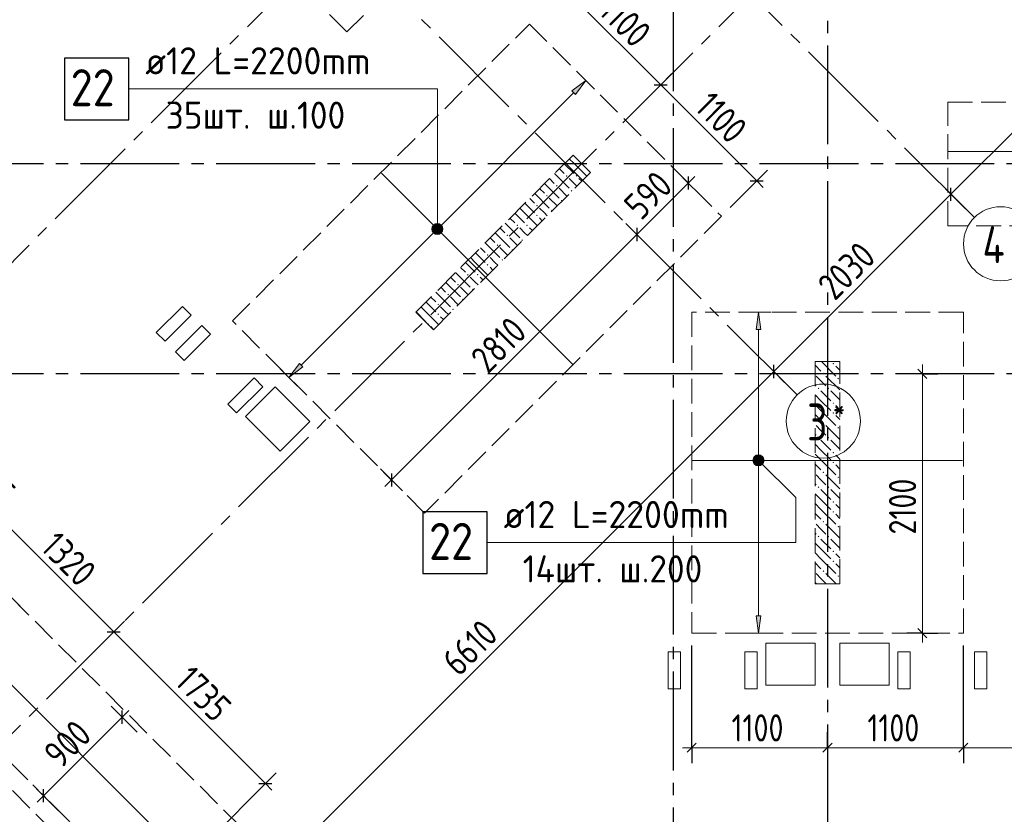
# Model space of a CAD drawing. Header units: millimetres. Extents: x 0 to 43617, y 0 to 59400.
# Tile 10 of 30: x 16532 to 24506, y 13764 to 20198. Entities that reach past the tile are written whole.
import ezdxf

# ---------------------------------------------------------------- set-up
doc = ezdxf.new("R2010")
doc.units = ezdxf.units.MM
doc.linetypes.add('______2', pattern=[270, 200, -70])
doc.linetypes.add('______5', pattern=[1100, 800, -100, 100, -100])
for name, color, linetype, lineweight in [('Standard', 7, 'Continuous', 25), ('ДОП Верх по Х', 7, 'Continuous', 25), ('ЖБ Пилон', 180, 'Continuous', 25), ('Оси', 40, '______5', 18), ('Позиционная метка номер позиции', 7, 'Continuous', 13), ('Примечания', 7, 'Continuous', 25)]:
    doc.layers.add(name, color=color, linetype=linetype, lineweight=lineweight)
doc.layers.add('ЖБ Перекрытие верхний уровень', color=7, linetype='Continuous', lineweight=25, true_color=0xe0e0ff)
doc.styles.add('GOST 2.304-81', font='txt')
doc.styles.add('ISOCPEUR', font='txt')

msp = doc.modelspace()

# ---------------------------------------------------------------- hatches: boundary and pattern name
at = {"layer": 'ДОП Верх по Х', "linetype": 'Continuous', "lineweight": 13, "transparency": 33554687}
for points in [[(21031.8, 19592.7), (21116.6, 19705.9), (21003.5, 19621)], [(19878.5, 18513.3), (19941.1, 18477.3), (19888, 18530.3)], [(19878.5, 18494.2), (19924.1, 18467.7), (19878.5, 18513.3)], [(19878.5, 18513.3), (19924.1, 18467.7), (19941.1, 18477.3)], [(19888, 18530.3), (19950.6, 18494.2), (19905, 18539.8)], [(19888, 18530.3), (19941.1, 18477.3), (19950.6, 18494.2)], [(19905, 18539.8), (19950.6, 18494.2), (19950.6, 18513.3)], [(19905, 18539.8), (19950.6, 18513.3), (19924.1, 18539.8)], [(19924.1, 18539.8), (19950.6, 18513.3), (19941.1, 18530.3)], [(19905, 18467.7), (19878.5, 18494.2), (19888, 18477.3)], [(19878.5, 18494.2), (19905, 18467.7), (19924.1, 18467.7)], [(22535, 17690), (22515, 17830), (22495, 17690)], [(22496.2, 16662.3), (22533.7, 16662.3), (22515, 16667.5)], [(22477.5, 16630), (22552.5, 16630), (22547.2, 16648.8)], [(22477.5, 16630), (22547.2, 16648.8), (22482.7, 16648.8)], [(22482.7, 16611.3), (22552.5, 16630), (22477.5, 16630)], [(22482.7, 16648.8), (22547.2, 16648.8), (22533.7, 16662.3)], [(22482.7, 16648.8), (22533.7, 16662.3), (22496.2, 16662.3)], [(22482.7, 16611.3), (22547.2, 16611.3), (22552.5, 16630)], [(22496.2, 16597.8), (22547.2, 16611.3), (22482.7, 16611.3)], [(22496.2, 16597.8), (22533.7, 16597.8), (22547.2, 16611.3)], [(22533.7, 16597.8), (22496.2, 16597.8), (22515, 16592.5)]]:
    msp.add_hatch(color=7, dxfattribs=at).paths.add_polyline_path(points)
for points in [[(18825.6, 17386.5), (18712.5, 17301.7), (18797.3, 17414.8)], [(22535, 15370), (22515, 15230), (22495, 15370)]]:
    msp.add_hatch(color=7, dxfattribs=at).paths.add_polyline_path(points, flags=16)
at = {"layer": 'ЖБ Пилон', "linetype": 'Continuous', "lineweight": 18, "transparency": 33554687}
for points in [[(20954.4, 18933.1), (20960.9, 18939.6), (20967.4, 18933.1), (20960.9, 18926.6)], [(21034.5, 18933.1), (21040.9, 18939.6), (21047.4, 18933.1), (21040.9, 18926.6)], [(20874.5, 18853.1), (20881, 18859.6), (20887.5, 18853.1), (20881, 18846.6)], [(20994.5, 18813.1), (21001, 18819.6), (21007.2, 18813.4), (21000.7, 18806.9)], [(20794.5, 18773.1), (20801, 18779.6), (20807.5, 18773.1), (20801, 18766.6)], [(20914.5, 18733.1), (20921, 18739.6), (20927.2, 18733.4), (20920.7, 18726.9)], [(20714.5, 18693.1), (20721, 18699.6), (20727.4, 18693.1), (20721, 18686.6)], [(20834.5, 18653.1), (20840.9, 18659.6), (20847.2, 18653.4), (20840.7, 18646.9)], [(20714.5, 18613.1), (20721, 18619.6), (20727.4, 18613.1), (20721, 18606.6)], [(20554.4, 18533.1), (20560.9, 18539.6), (20567.4, 18533.1), (20560.9, 18526.6)], [(20634.5, 18533.1), (20640.9, 18539.6), (20647.4, 18533.1), (20640.9, 18526.6)], [(20474.5, 18453.1), (20481, 18459.6), (20487.5, 18453.1), (20481, 18446.6)], [(20394.5, 18373.1), (20401, 18379.6), (20407.5, 18373.1), (20401, 18366.6)], [(20594.5, 18413.1), (20601, 18419.6), (20607.2, 18413.4), (20600.7, 18406.9)], [(20314.5, 18293.1), (20321, 18299.6), (20327.4, 18293.1), (20321, 18286.6)], [(20514.5, 18333.1), (20521, 18339.6), (20527.2, 18333.4), (20520.7, 18326.9)], [(20314.5, 18213.1), (20321, 18219.6), (20327.4, 18213.1), (20321, 18206.6)], [(20434.5, 18253.1), (20440.9, 18259.6), (20447.2, 18253.4), (20440.7, 18246.9)], [(20154.4, 18133.1), (20160.9, 18139.6), (20167.4, 18133.1), (20160.9, 18126.6)], [(20234.5, 18133.1), (20240.9, 18139.6), (20247.4, 18133.1), (20240.9, 18126.6)], [(20074.5, 18053.1), (20081, 18059.6), (20087.5, 18053.1), (20081, 18046.6)], [(19994.5, 17973.1), (20001, 17979.6), (20007.5, 17973.1), (20001, 17966.6)], [(20194.5, 18013.1), (20201, 18019.6), (20207.2, 18013.4), (20200.7, 18006.9)], [(19914.5, 17893.1), (19921, 17899.6), (19927.4, 17893.1), (19921, 17886.6)], [(20114.5, 17933.1), (20121, 17939.6), (20127.2, 17933.4), (20120.7, 17926.9)], [(19914.5, 17813.1), (19921, 17819.6), (19927.4, 17813.1), (19921, 17806.6)], [(20034.5, 17853.1), (20040.9, 17859.6), (20047.2, 17853.4), (20040.7, 17846.9)], [(19835.6, 17734.2), (19840.9, 17739.6), (19847.4, 17733.1), (19842.1, 17727.7)], [(23114.5, 17413.1), (23121, 17419.6), (23127.4, 17413.1), (23121, 17406.6)], [(23034.5, 17333.1), (23040.9, 17339.6), (23047.4, 17333.1), (23040.9, 17326.6)], [(23154.4, 17293.1), (23160.9, 17299.6), (23167.4, 17293.1), (23160.9, 17286.6)], [(22994.5, 17213.1), (23001, 17219.6), (23007.5, 17213.1), (23001, 17206.6)], [(23074.5, 17213.1), (23081, 17219.6), (23087.5, 17213.1), (23081, 17206.6)], [(23114.5, 17093.1), (23121, 17099.6), (23127.4, 17093.1), (23121, 17086.6)], [(23114.5, 17013.1), (23121, 17019.6), (23127.4, 17013.1), (23121, 17006.6)], [(23034.5, 16933.1), (23040.9, 16939.6), (23047.4, 16933.1), (23040.9, 16926.6)], [(23154.4, 16893.1), (23160.9, 16899.6), (23167.4, 16893.1), (23160.9, 16886.6)], [(22994.5, 16813.1), (23001, 16819.6), (23007.5, 16813.1), (23001, 16806.6)], [(23074.5, 16813.1), (23081, 16819.6), (23087.5, 16813.1), (23081, 16806.6)], [(23114.5, 16693.1), (23121, 16699.6), (23127.4, 16693.1), (23121, 16686.6)], [(23114.5, 16613.1), (23121, 16619.6), (23127.4, 16613.1), (23121, 16606.6)], [(23034.5, 16533.1), (23040.9, 16539.6), (23047.4, 16533.1), (23040.9, 16526.6)], [(23154.4, 16493.1), (23160.9, 16499.6), (23167.4, 16493.1), (23160.9, 16486.6)], [(22994.5, 16413.1), (23001, 16419.6), (23007.5, 16413.1), (23001, 16406.6)], [(23074.5, 16413.1), (23081, 16419.6), (23087.5, 16413.1), (23081, 16406.6)], [(23114.5, 16293.1), (23121, 16299.6), (23127.4, 16293.1), (23121, 16286.6)], [(23114.5, 16213.1), (23121, 16219.6), (23127.4, 16213.1), (23121, 16206.6)], [(23034.5, 16133.1), (23040.9, 16139.6), (23047.4, 16133.1), (23040.9, 16126.6)], [(23154.4, 16093.1), (23160.9, 16099.6), (23167.4, 16093.1), (23160.9, 16086.6)], [(22994.5, 16013.1), (23001, 16019.6), (23007.5, 16013.1), (23001, 16006.6)], [(23074.5, 16013.1), (23081, 16019.6), (23087.5, 16013.1), (23081, 16006.6)], [(23114.5, 15893.1), (23121, 15899.6), (23127.4, 15893.1), (23121, 15886.6)], [(23114.5, 15813.1), (23121, 15819.6), (23127.4, 15813.1), (23121, 15806.6)], [(23034.5, 15733.1), (23040.9, 15739.6), (23047.4, 15733.1), (23040.9, 15726.6)], [(23154.4, 15693.1), (23160.9, 15699.6), (23167.4, 15693.1), (23160.9, 15686.6)]]:
    msp.add_hatch(color=7, dxfattribs=at).paths.add_polyline_path(points, flags=16)
at = {"layer": 'Позиционная метка номер позиции', "linetype": 'Continuous', "lineweight": 13, "transparency": 33554687}
for points in [[(19869.6, 18503.8), (19959.6, 18503.8), (19953.3, 18526.3)], [(19869.6, 18503.8), (19953.3, 18526.3), (19875.9, 18526.3)], [(19875.9, 18481.3), (19959.6, 18503.8), (19869.6, 18503.8)], [(19875.9, 18526.3), (19953.3, 18526.3), (19937.1, 18542.5)], [(19875.9, 18526.3), (19937.1, 18542.5), (19892.1, 18542.5)], [(19875.9, 18481.3), (19953.3, 18481.3), (19959.6, 18503.8)], [(19892.1, 18542.5), (19937.1, 18542.5), (19914.6, 18548.8)], [(19892.1, 18465.1), (19953.3, 18481.3), (19875.9, 18481.3)], [(19892.1, 18465.1), (19937.1, 18465.1), (19953.3, 18481.3)], [(19937.1, 18465.1), (19892.1, 18465.1), (19914.6, 18458.8)], [(22471.7, 16641.5), (22503.5, 16673.3), (22483.2, 16661.8)], [(22503.5, 16673.3), (22471.7, 16641.5), (22471.7, 16618.6)], [(22503.5, 16673.3), (22471.7, 16618.6), (22526.5, 16673.3)], [(22526.5, 16673.3), (22471.7, 16618.6), (22483.2, 16598.2)], [(22526.5, 16673.3), (22483.2, 16598.2), (22546.8, 16661.8)], [(22546.8, 16661.8), (22483.2, 16598.2), (22503.5, 16586.7)], [(22546.8, 16661.8), (22503.5, 16586.7), (22558.3, 16641.5)], [(22558.3, 16641.5), (22503.5, 16586.7), (22526.5, 16586.7)], [(22558.3, 16641.5), (22526.5, 16586.7), (22558.3, 16618.6)], [(22558.3, 16618.6), (22526.5, 16586.7), (22546.8, 16598.2)]]:
    msp.add_hatch(color=7, dxfattribs=at).paths.add_polyline_path(points)

# ---------------------------------------------------------------- linework, layer by layer
at = {"layer": 'Standard', "color": 7, "linetype": 'Continuous', "lineweight": 13, "transparency": 33554687}
for p, q in [((24073.9, 18785.1), (29773.2, 24484.4)), ((20945, 20448.3), (21722.8, 19670.4)), ((21722.8, 19670.4), (22500.7, 18892.6)), ((21946.6, 18875.9), (21999.6, 18929)), ((21946.6, 18875.9), (21529.4, 18458.7)), ((22500.7, 18892.6), (22553.7, 18839.6)), ((22638.5, 17349.7), (24073.9, 18785.1)), ((21529.4, 18458.7), (19542.4, 16471.8)), ((23841.9, 17330), (23841.9, 17405)), ((17964.5, 12675.7), (22638.5, 17349.7)), ((19542.4, 16471.8), (19489.4, 16418.7)), ((16358.5, 16175.2), (17293, 15240.6)), ((17293, 15240.6), (18521.3, 14012.4)), ((23841.9, 15230), (23841.9, 15155)), ((17362, 14551), (17415, 14604)), ((16725.6, 13914.6), (17362, 14551)), ((21974, 14303.6), (21899, 14303.6)), ((21974, 14303.6), (23074, 14303.6)), ((23074, 14303.6), (24174, 14303.6)), ((24174, 14303.6), (25274, 14303.6)), ((18521.3, 14012.4), (18574.3, 13959.4)), ((16725.6, 13914.6), (16672.6, 13861.5))]:
    msp.add_line(p, q, dxfattribs=at)
at = {"layer": 'Standard', "color": 251, "linetype": 'Continuous', "lineweight": -3, "true_color": 0x656565, "transparency": 33554687}
for p, q in [((21722.8, 19670.4), (21811.2, 19758.8)), ((21722.8, 19670.4), (21634.4, 19582)), ((21722.8, 19670.4), (21722.8, 19670.4)), ((22500.7, 18892.6), (22589, 18981)), ((21946.6, 18875.9), (21858.2, 18964.3)), ((21946.6, 18875.9), (22034.9, 18787.5)), ((22500.7, 18892.6), (22286, 18677.9)), ((22500.7, 18892.6), (22412.3, 18804.2)), ((24073.9, 18785.1), (23985.5, 18873.5)), ((24073.9, 18785.1), (24162.3, 18696.7)), ((24073.9, 18785.1), (24192.4, 18666.5)), ((21529.4, 18458.7), (21441, 18547.1)), ((21529.4, 18458.7), (21617.8, 18370.4)), ((22638.5, 17349.7), (22550.1, 17438)), ((22638.5, 17349.7), (22726.8, 17261.3)), ((22638.5, 17349.7), (22757, 17231.1)), ((23841.9, 17330), (23716.9, 17330)), ((23841.9, 17330), (23966.9, 17330)), ((23841.9, 17330), (23841.9, 17330)), ((19542.4, 16471.8), (19454, 16560.2)), ((19542.4, 16471.8), (19630.8, 16383.4)), ((17293, 15240.6), (17381.4, 15329)), ((17293, 15240.6), (17204.6, 15152.2)), ((17293, 15240.6), (17224.1, 15171.7)), ((23841.9, 15230), (23716.9, 15230)), ((23841.9, 15230), (23966.9, 15230)), ((23841.9, 15230), (23841.9, 15230)), ((21974, 14303.6), (21974, 15130)), ((17362, 14551), (17273.6, 14639.4)), ((17362, 14551), (17450.4, 14462.6)), ((17362, 14551), (17483.5, 14429.4)), ((21974, 14303.6), (21974, 14428.6)), ((23074, 14303.6), (23074, 14428.6)), ((24174, 14303.6), (24174, 14428.6)), ((21974, 14303.6), (21974, 14178.6)), ((23074, 14303.6), (23074, 14178.6)), ((23074, 14303.6), (23074, 14303.6)), ((24174, 14303.6), (24174, 14178.6)), ((18521.3, 14012.4), (18609.7, 14100.8)), ((16725.6, 13914.6), (16637.2, 14003)), ((18521.3, 14012.4), (17327, 12818.2)), ((18521.3, 14012.4), (18432.9, 13924)), ((16725.6, 13914.6), (16814, 13826.2)), ((16725.6, 13914.6), (16847.1, 13793))]:
    msp.add_line(p, q, dxfattribs=at)
at = {"layer": 'Standard', "color": 7, "linetype": 'Continuous', "lineweight": 25, "transparency": 33554687}
for p, q in [((21669.8, 19670.4), (21775.9, 19670.4)), ((21946.6, 18929), (21946.6, 18822.9)), ((22447.6, 18892.6), (22553.7, 18892.6)), ((24073.9, 18732), (24073.9, 18838.1)), ((21529.4, 18511.8), (21529.4, 18405.7)), ((22638.5, 17296.6), (22638.5, 17402.7)), ((23804.4, 17367.5), (23879.4, 17292.5)), ((19542.4, 16524.8), (19542.4, 16418.7)), ((17240, 15240.6), (17346.1, 15240.6)), ((23804.4, 15267.5), (23879.4, 15192.5)), ((17362, 14497.9), (17362, 14604)), ((21936.5, 14266.1), (22011.5, 14341.1)), ((23036.5, 14266.1), (23111.5, 14341.1)), ((24136.5, 14266.1), (24211.5, 14341.1)), ((16725.6, 13861.5), (16725.6, 13967.6)), ((18468.2, 14012.4), (18574.3, 14012.4))]:
    msp.add_line(p, q, dxfattribs=at)
at = {"layer": 'Standard', "color": 7, "linetype": 'Continuous', "lineweight": 13, "transparency": 33554687}
msp.add_lwpolyline([(23841.9, 17330), (23841.9, 16013), (23841.9, 16013), (23841.9, 15230)], dxfattribs=at)
at = {"layer": 'Standard', "color": 251, "linetype": 'Continuous', "lineweight": -3, "true_color": 0x656565, "transparency": 33554687}
msp.add_lwpolyline([(24174, 14303.6), (24174, 14320.6), (24174, 14320.6), (24174, 14320.6), (24174, 14320.6), (24174, 14320.6), (24174, 14320.6), (24174, 14320.6), (24174, 14320.6), (24174, 14320.6), (24174, 14320.6), (24174, 14320.6), (24174, 14320.6), (24174, 15130)], dxfattribs=at)
at = {"layer": 'ДОП Верх по Х', "color": 251, "linetype": 'Continuous', "lineweight": 13, "true_color": 0x494949, "transparency": 33554687}
for p, q in [((21116.6, 19705.9), (21045.9, 19776.6)), ((21116.6, 19705.9), (21003.5, 19621)), ((21031.8, 19592.7), (21116.6, 19705.9)), ((21116.6, 19705.9), (21187.4, 19635.1)), ((21116.6, 19705.9), (21116.6, 19705.9)), ((21003.5, 19621), (21031.8, 19592.7)), ((19935.8, 18525), (21017.7, 19606.9)), ((19888, 18530.3), (19888, 18530.3)), ((18811.5, 17400.7), (19893.3, 18482.6)), ((19941.1, 18477.3), (19941.1, 18477.3)), ((22515, 17830), (22415, 17830)), ((22515, 17830), (22495, 17690)), ((22535, 17690), (22515, 17830)), ((22515, 17830), (22615, 17830)), ((22515, 17830), (22515, 17830)), ((22495, 17690), (22535, 17690)), ((22515, 16660), (22515, 17690)), ((18712.5, 17301.7), (18797.3, 17414.8)), ((18825.6, 17386.5), (18712.5, 17301.7)), ((18797.3, 17414.8), (18825.6, 17386.5)), ((18712.5, 17301.7), (18641.8, 17372.4)), ((18712.5, 17301.7), (18783.2, 17231)), ((18712.5, 17301.7), (18712.5, 17301.7)), ((22477.5, 16630), (22477.5, 16630)), ((22515, 15370), (22515, 16600)), ((22552.5, 16630), (22552.5, 16630)), ((16519.6, 15464.1), (16590.3, 15393.4)), ((22515, 15230), (22495, 15370)), ((22495, 15370), (22535, 15370)), ((22535, 15370), (22515, 15230)), ((22515, 15230), (22415, 15230)), ((22515, 15230), (22615, 15230)), ((22515, 15230), (22515, 15230))]:
    msp.add_line(p, q, dxfattribs=at)
at = {"layer": 'ДОП Верх по Х', "color": 7, "linetype": 'Continuous', "lineweight": 13, "transparency": 33554687}
for p, q in [((17528.6, 19637.8), (19614.6, 19637.8)), ((20430.9, 15964.1), (22516.9, 15964.1))]:
    msp.add_line(p, q, dxfattribs=at)
at = {"layer": 'ДОП Верх по Х', "color": 7, "linetype": 'Continuous', "lineweight": 18, "transparency": 33554687}
for p, q in [((27443, 19130), (24055, 19130)), ((19461.8, 18956.5), (21008.9, 17409.4)), ((24168, 16630), (21980, 16630)), ((17987.7, 13288.9), (15734.9, 15541.7))]:
    msp.add_line(p, q, dxfattribs=at)
at = {"layer": 'ДОП Верх по Х', "color": 7, "linetype": 'Continuous', "lineweight": 25, "transparency": 33554687}
for points in [[(16894.6, 19387.8), (17414.6, 19387.8), (17414.6, 19887.8), (16894.6, 19887.8), (16894.6, 19387.8)], [(19796.9, 15714.1), (20316.9, 15714.1), (20316.9, 16214.1), (19796.9, 16214.1), (19796.9, 15714.1)]]:
    msp.add_lwpolyline(points, dxfattribs=at)
at = {"layer": 'ДОП Верх по Х', "color": 251, "linetype": 'Continuous', "lineweight": 13, "true_color": 0x494949, "transparency": 33554687}
for centre in [(19914.6, 18503.8), (22515, 16630)]:
    msp.add_circle(centre, 37.5, dxfattribs=at)
at = {"layer": 'ЖБ Перекрытие верхний уровень', "color": 7, "linetype": 'Continuous', "lineweight": 18, "transparency": 33554687}
for p, q in [((17850.3, 17877), (17638.1, 17664.8)), ((17921, 17806.2), (17850.3, 17877)), ((17708.8, 17594.1), (17921, 17806.2)), ((18005.8, 17721.4), (17793.7, 17509.3)), ((18076.5, 17650.7), (18005.8, 17721.4)), ((17638.1, 17664.8), (17708.8, 17594.1)), ((17864.4, 17438.5), (18076.5, 17650.7)), ((17793.7, 17509.3), (17864.4, 17438.5)), ((18430.1, 17297.1), (18218, 17085)), ((18288.7, 17014.3), (18500.8, 17226.4)), ((18599.8, 17226.4), (18359.4, 16986)), ((18500.8, 17226.4), (18430.1, 17297.1)), ((18882.6, 16943.6), (18599.8, 17226.4)), ((18218, 17085), (18288.7, 17014.3)), ((18359.4, 16986), (18642.2, 16703.2)), ((18642.2, 16703.2), (18882.6, 16943.6)), ((21884, 15080), (21784, 15080)), ((21784, 15080), (21784, 14780)), ((21884, 14780), (21884, 15080)), ((22504, 15080), (22404, 15080)), ((22404, 15080), (22404, 14780)), ((22504, 14780), (22504, 15080)), ((22974, 15150), (22574, 15150)), ((22574, 15150), (22574, 14810)), ((22974, 14810), (22974, 15150)), ((23574, 15150), (23174, 15150)), ((23174, 15150), (23174, 14810)), ((23574, 14810), (23574, 15150)), ((23744, 15080), (23644, 15080)), ((23644, 15080), (23644, 14780)), ((23744, 14780), (23744, 15080)), ((24364, 15080), (24264, 15080)), ((24264, 15080), (24264, 14780)), ((24364, 14780), (24364, 15080)), ((21784, 14780), (21884, 14780)), ((22404, 14780), (22504, 14780)), ((22574, 14810), (22974, 14810)), ((23174, 14810), (23574, 14810)), ((23644, 14780), (23744, 14780)), ((24264, 14780), (24364, 14780))]:
    msp.add_line(p, q, dxfattribs=at)
at = {"layer": 'ЖБ Пилон', "color": 253, "linetype": '______2', "lineweight": 13, "true_color": 0xa0a0a0, "transparency": 33554687}
for p, q in [((21013.2, 19102.2), (19740.4, 17829.4)), ((21154.6, 18960.8), (21013.2, 19102.2)), ((19881.8, 17688), (21154.6, 18960.8)), ((19740.4, 17829.4), (19881.8, 17688)), ((22974, 17430), (22974, 15630)), ((23174, 17430), (22974, 17430)), ((23174, 15630), (23174, 17430)), ((22974, 15630), (23174, 15630))]:
    msp.add_line(p, q, dxfattribs=at)
at = {"layer": 'ЖБ Пилон', "color": 9, "linetype": 'Continuous', "lineweight": 18, "true_color": 0xc7c7c7, "transparency": 33554687}
for p, q in [((20982.5, 19071.5), (21021, 19033.1)), ((20902.5, 18991.5), (20940.9, 18953.1)), ((20942.5, 19031.5), (21021, 18953.1)), ((21021, 19033.1), (21124, 18930.1)), ((20822.5, 18911.5), (20860.9, 18873.1)), ((20862.5, 18951.5), (20981, 18833.1)), ((21021, 18873.1), (20981, 18913.1)), ((21060.9, 18913.1), (21084, 18890.1)), ((20742.5, 18831.5), (20781, 18793.1)), ((20782.5, 18871.5), (20901, 18753.1)), ((20964, 18770.1), (20901, 18833.1)), ((21044, 18850.1), (21021, 18873.1)), ((20662.5, 18751.5), (20701, 18713.1)), ((20702.5, 18791.5), (20821, 18673.1)), ((20884, 18690.1), (20821, 18753.1)), ((20582.5, 18671.5), (20621, 18633.1)), ((20622.5, 18711.5), (20701, 18633.1)), ((20781, 18633.1), (20740.9, 18673.1)), ((20502.5, 18591.5), (20540.9, 18553.1)), ((20542.5, 18631.5), (20621, 18553.1)), ((20621, 18633.1), (20724, 18530.1)), ((20740.9, 18593.1), (20764, 18570.1)), ((20804, 18610.1), (20781, 18633.1)), ((20422.5, 18511.5), (20460.9, 18473.1)), ((20462.5, 18551.5), (20581, 18433.1)), ((20621, 18473.1), (20581, 18513.1)), ((20660.9, 18513.1), (20684, 18490.1)), ((20342.5, 18431.5), (20381, 18393.1)), ((20382.5, 18471.5), (20501, 18353.1)), ((20564, 18370.1), (20501, 18433.1)), ((20644, 18450.1), (20621, 18473.1)), ((20262.5, 18351.5), (20301, 18313.1)), ((20302.5, 18391.5), (20421, 18273.1)), ((20484, 18290.1), (20421, 18353.1)), ((20182.5, 18271.5), (20221, 18233.1)), ((20222.5, 18311.5), (20301, 18233.1)), ((20381, 18233.1), (20340.9, 18273.1)), ((20102.5, 18191.5), (20140.9, 18153.1)), ((20142.5, 18231.5), (20221, 18153.1)), ((20221, 18233.1), (20324, 18130.1)), ((20340.9, 18193.1), (20364, 18170.1)), ((20404, 18210.1), (20381, 18233.1)), ((20022.5, 18111.5), (20060.9, 18073.1)), ((20062.5, 18151.5), (20181, 18033.1)), ((20221, 18073.1), (20181, 18113.1)), ((20260.9, 18113.1), (20284, 18090.1)), ((19942.5, 18031.5), (19981, 17993.1)), ((19982.5, 18071.5), (20101, 17953.1)), ((20164, 17970.1), (20101, 18033.1)), ((20244, 18050.1), (20221, 18073.1)), ((19862.5, 17951.5), (19901, 17913.1)), ((19902.5, 17991.5), (20021, 17873.1)), ((20084, 17890.1), (20021, 17953.1)), ((19782.5, 17871.5), (19821, 17833.1)), ((19822.5, 17911.5), (19901, 17833.1)), ((19981, 17833.1), (19940.9, 17873.1)), ((19742.5, 17831.5), (19821, 17753.1)), ((19821, 17833.1), (19924, 17730.1)), ((19940.9, 17793.1), (19964, 17770.1)), ((20004, 17810.1), (19981, 17833.1)), ((19860.9, 17713.1), (19884, 17690.1)), ((22974, 17400.1), (23021, 17353.1)), ((23024.1, 17430), (23140.9, 17313.1)), ((23140.9, 17393.1), (23174, 17360.1)), ((23021, 17273.1), (22981, 17313.1)), ((23060.9, 17313.1), (23174, 17200.1)), ((22974, 17240.1), (22981, 17233.1)), ((23060.9, 17233.1), (23021, 17273.1)), ((23021, 17113.1), (22974, 17160.1)), ((23021, 17193.1), (23101, 17113.1)), ((23101, 17193.1), (23174, 17120.1)), ((22974, 17080.1), (23021, 17033.1)), ((23021, 17113.1), (23101, 17033.1)), ((23174, 17040.1), (23140.9, 17073.1)), ((22974, 17000.1), (23021, 16953.1)), ((23021, 17033.1), (23140.9, 16913.1)), ((23140.9, 16993.1), (23174, 16960.1)), ((23021, 16873.1), (22981, 16913.1)), ((23060.9, 16913.1), (23174, 16800.1)), ((22974, 16840.1), (22981, 16833.1)), ((23060.9, 16833.1), (23021, 16873.1)), ((23021, 16713.1), (22974, 16760.1)), ((23021, 16793.1), (23101, 16713.1)), ((23101, 16793.1), (23174, 16720.1)), ((22974, 16680.1), (23021, 16633.1)), ((23021, 16713.1), (23101, 16633.1)), ((23174, 16640.1), (23140.9, 16673.1)), ((22974, 16600.1), (23021, 16553.1)), ((23021, 16633.1), (23140.9, 16513.1)), ((23140.9, 16593.1), (23174, 16560.1)), ((23021, 16473.1), (22981, 16513.1)), ((23060.9, 16513.1), (23174, 16400.1)), ((22974, 16440.1), (22981, 16433.1)), ((23060.9, 16433.1), (23021, 16473.1)), ((23021, 16313.1), (22974, 16360.1)), ((23021, 16393.1), (23101, 16313.1)), ((23101, 16393.1), (23174, 16320.1)), ((22974, 16280.1), (23021, 16233.1)), ((23021, 16313.1), (23101, 16233.1)), ((23174, 16240.1), (23140.9, 16273.1)), ((22974, 16200.1), (23021, 16153.1)), ((23021, 16233.1), (23140.9, 16113.1)), ((23140.9, 16193.1), (23174, 16160.1)), ((23021, 16073.1), (22981, 16113.1)), ((23060.9, 16113.1), (23174, 16000.1)), ((22974, 16040.1), (22981, 16033.1)), ((23060.9, 16033.1), (23021, 16073.1)), ((23021, 15913.1), (22974, 15960.1)), ((23021, 15993.1), (23101, 15913.1)), ((23101, 15993.1), (23174, 15920.1)), ((22974, 15880.1), (23021, 15833.1)), ((23021, 15913.1), (23101, 15833.1)), ((23174, 15840.1), (23140.9, 15873.1)), ((22974, 15800.1), (23021, 15753.1)), ((23021, 15833.1), (23140.9, 15713.1)), ((23140.9, 15793.1), (23174, 15760.1)), ((23021, 15673.1), (22981, 15713.1)), ((23060.9, 15713.1), (23144.1, 15630)), ((22974, 15640.1), (22981, 15633.1)), ((23060.9, 15633.1), (23021, 15673.1))]:
    msp.add_line(p, q, dxfattribs=at)
at = {"layer": 'Оси', "color": 8, "linetype": '______5', "lineweight": -3, "transparency": 33554687}
for p, q in [((21824, 57820), (21824, 7100)), ((23074, 50790), (23074, 7100)), ((12153.1, 13919.1), (31163, 32929)), ((14415.9, 12363.5), (33072.2, 31019.8)), ((24263.1, 18595.8), (17376.1, 25482.8)), ((22827.7, 17160.4), (16611.5, 23376.6)), ((18153.7, 12486.4), (11319.9, 19320.2)), ((33224, 19030), (3600, 19030)), ((33224, 17330), (3600, 17330))]:
    msp.add_line(p, q, dxfattribs=at)
at = {"layer": 'Оси', "color": 7, "linetype": 'Continuous', "lineweight": 13, "transparency": 33554687}
for centre in [(24475.3, 18383.7), (23039.8, 16948.3)]:
    msp.add_circle(centre, 300, dxfattribs=at)
at = {"layer": 'Позиционная метка номер позиции', "color": 7, "linetype": 'Continuous', "lineweight": 13, "transparency": 33554687}
for p, q in [((19869.6, 18503.8), (19869.6, 18503.8)), ((19914.6, 18548.8), (19914.6, 18548.8)), ((19959.6, 18503.8), (19959.6, 18503.8)), ((19914.6, 18458.8), (19914.6, 18458.8)), ((22483.2, 16661.8), (22483.2, 16661.8)), ((22483.2, 16598.2), (22483.2, 16598.2)), ((22546.8, 16661.8), (22546.8, 16661.8)), ((22546.8, 16598.2), (22546.8, 16598.2))]:
    msp.add_line(p, q, dxfattribs=at)
for points in [[(19914.6, 18503.8), (19914.6, 19637.8), (17414.6, 19637.8)], [(22515, 16630), (22816.9, 16328.1), (22816.9, 15964.1), (20316.9, 15964.1)]]:
    msp.add_lwpolyline(points, dxfattribs=at)
for centre in [(19914.6, 18503.8), (22515, 16630)]:
    msp.add_circle(centre, 45, dxfattribs=at)
at = {"layer": 'Примечания', "color": 7, "linetype": '______2', "lineweight": 18, "transparency": 33554687}
for p, q in [((19181.8, 20099.2), (16777.6, 22503.4)), ((19888.9, 20806.3), (19181.8, 20099.2)), ((18255.5, 17758.7), (20659.6, 20162.9)), ((20659.6, 20162.9), (22215.3, 18607.2)), ((24049, 19530), (27449, 19530)), ((24049, 18530), (24049, 19530)), ((22215.3, 18607.2), (19811.1, 16203.1)), ((27449, 18530), (24049, 18530)), ((24174, 17830), (21974, 17830)), ((21974, 17830), (21974, 15230)), ((24174, 15230), (24174, 17830)), ((19811.1, 16203.1), (18255.5, 17758.7)), ((16083.5, 15900.2), (18346.2, 13637.5)), ((21974, 15230), (24174, 15230)), ((17568.4, 12859.6), (15305.7, 15122.4))]:
    msp.add_line(p, q, dxfattribs=at)

# ---------------------------------------------------------------- texts
at = {"layer": 'Standard', "color": 7, "linetype": 'Continuous', "lineweight": 25, "transparency": 33554687, "char_height": 220, "attachment_point": 7, "style": 'GOST 2.304-81'}
for s, insert, width, rotation in [('1100', (21209, 20255.1), 578.855, 315), ('1100', (21986.8, 19477.3), 578.847, 315), ('590', (21564.4, 18564.5), 516.392, 45), ('2030', (23132.8, 17914.7), 657.045, 45), ('2810', (20323.6, 17323.7), 625.73, 45), ('2100', (23791.8, 16029.8), 625.735, 90), ('495', (16081.2, 16523.2), 516.388, 315), ('1320', (16689.7, 15914.7), 610.158, 315), ('6610', (20089.2, 14871.1), 625.734, 45), ('1735', (17776.7, 14827.7), 594.587, 315), ('900', (16864.7, 14124.4), 531.964, 45)]:
    msp.add_mtext(s, dxfattribs=dict(at, insert=insert, width=width, rotation=rotation))
for insert, width in [((22297.2, 14353.6), 578.848), ((23397.2, 14353.6), 578.86)]:
    msp.add_mtext('1100', dxfattribs=dict(at, insert=insert, width=width))
at = {"layer": 'ДОП Верх по Х', "color": 7, "linetype": 'Continuous', "lineweight": 13, "transparency": 33554687, "attachment_point": 7, "style": 'ISOCPEUR'}
for s, insert, char_height, width in [('\\W0.96;ø12 L=2200mm ', (17548.6, 19755.1), 220, 2150.523), ('\\W0.87;22', (16944.6, 19497.8), 300, 550.819), ('\\W0.95;35шт. ш.100 ', (17713.6, 19315.1), 220, 1819.9), ('\\W0.96;ø12 L=2200mm ', (20450.9, 16081.4), 220, 2150.523), ('\\W0.87;22', (19846.9, 15824.1), 300, 550.803), ('\\W0.95;14шт. ш.200 ', (20604.9, 15641.4), 220, 1842.007)]:
    msp.add_mtext(s, dxfattribs=dict(at, insert=insert, char_height=char_height, width=width))
at = {"layer": 'Оси', "color": 7, "linetype": 'Continuous', "lineweight": 25, "transparency": 33554687, "attachment_point": 7, "style": 'ISOCPEUR'}
for s, insert, char_height, width in [('\\W0.80;4', (24328.8, 18226.2), 300, 359.83), ('\\W0.80;*', (23118.3, 16965.8), 180, 215.9), ('\\W0.78;3', (22908.3, 16790.8), 300, 326.407)]:
    msp.add_mtext(s, dxfattribs=dict(at, insert=insert, char_height=char_height, width=width))

doc.saveas('drawing.dxf')
